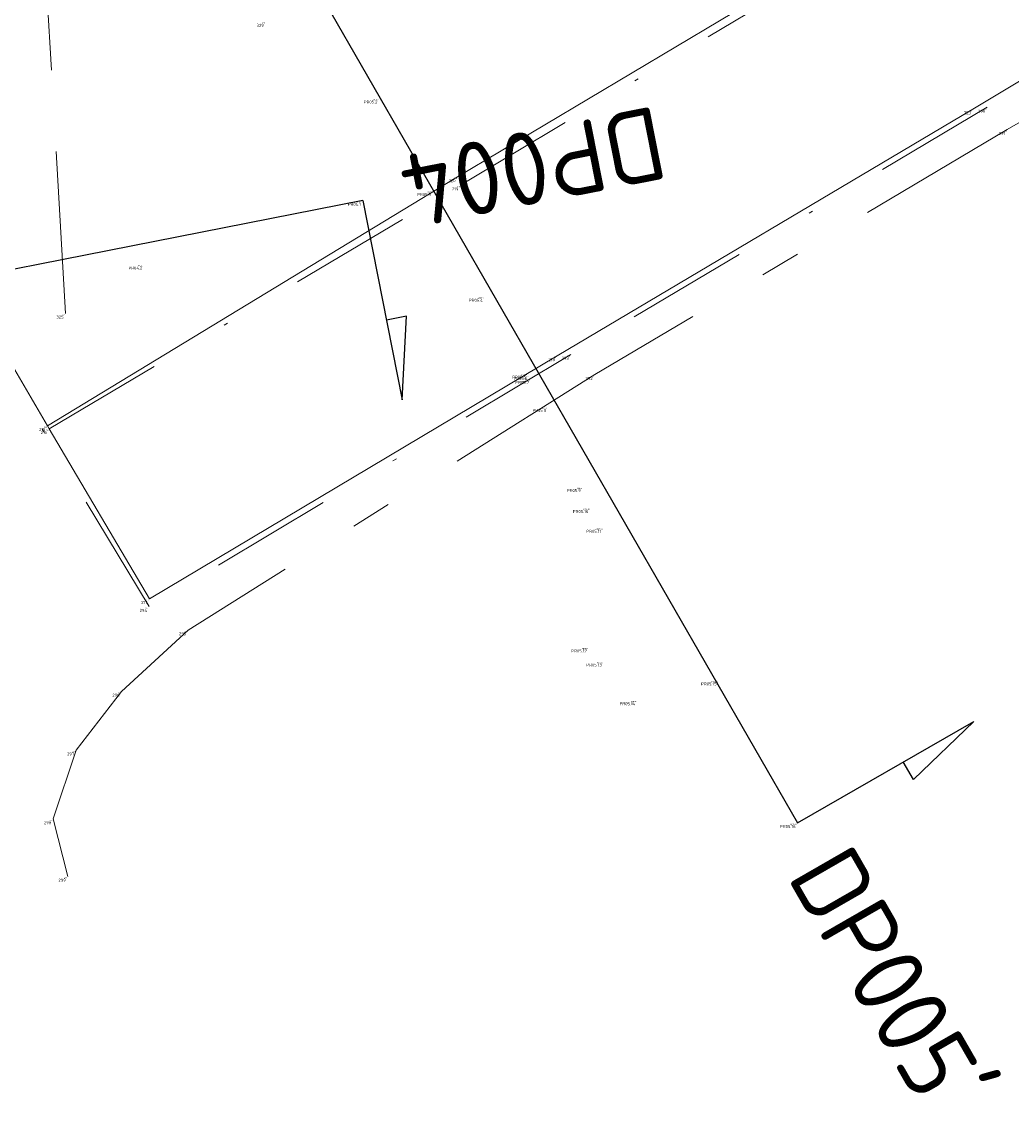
# Model space of a CAD drawing. Header units: metres. Extents: x 127882 to 128093, y 464596 to 464731.
# Tile 2 of 31: x 127903 to 127927, y 464596 to 464623. Entities that reach past the tile are written whole.
import ezdxf
from ezdxf.enums import TextEntityAlignment as Align

# ---------------------------------------------------------------- set-up
doc = ezdxf.new("R2010")
doc.units = ezdxf.units.M
for name, pattern in [('AM-AS', [16, 10, -2, 2, -2]), ('XX-DASHDOT', [10, 3, -2, 0, -2, 3]), ('XX-HART', [13, 4, -2, 1, -2, 4])]:
    doc.linetypes.add(name, pattern=pattern)
for name, color, linetype in [('B-ME-AL-SITUATIEMETING-S @ 1', 7, 'Continuous'), ('B-WE-AL-PROFIELLOCATIE-S', 7, 'Continuous'), ('B-WE-AL-PROFIELLOCATIE-S @ 1', 7, 'Continuous'), ('B-WE-AL-SITUATIEMETING-S @ 1', 7, 'Continuous'), ('X-XX-AL-MEETPUNT_DATA_PUNTNUMMER-T18', 7, 'Continuous')]:
    doc.layers.add(name, color=color, linetype=linetype)
for name, color, linetype, lineweight in [('B-WE-AM-AS_HULPLIJN-G', 130, 'AM-AS', 18), ('B-WE-GW-TALUD_KRUIN-G', 90, 'XX-HART', 18), ('B-WE-VH-KANTOPSLUITING_ACHTERKANTBAND-G', 40, 'XX-DASHDOT', 18), ('B-WE-VH-KANTVERHARDING-G', 40, 'Continuous', 18)]:
    doc.layers.add(name, color=color, linetype=linetype, lineweight=lineweight)
doc.styles.add('NLCS-ISO-ANNOTATIVE-T18', font='NLCS-ISO.ttf', dxfattribs={"height": 1.8})

# ---------------------------------------------------------------- blocks, each defined once
blk = doc.blocks.new('SAL-MEETPUNT_MARKER-SO')
at = {"layer": 'X-XX-AL-MEETPUNT_DATA_PUNTNUMMER-T18', "style": 'NLCS-ISO-ANNOTATIVE-T18'}
blk.add_attdef('PUNTID', text='', height=1.5, dxfattribs=at).set_placement((-1, -2.59), align=Align.RIGHT)
blk = doc.blocks.new('SAL-PROFIEL_LOCATIE_LINKS-SO')
at = {"color": 0, "linetype": 'ByBlock', "lineweight": -2}
blk.add_lwpolyline([(0, 0), (0, 5), (-0.5, 3), (0, 3)], dxfattribs=at)
at = {"color": 0, "linetype": 'ByBlock', "lineweight": -2, "style": 'NLCS-ISO-ANNOTATIVE-T18'}
blk.add_attdef('PROFNUMMER', text='', height=1.8, dxfattribs=at).set_placement((-1, 0), align=Align.MIDDLE_RIGHT)
blk = doc.blocks.new('SAL-PROFIEL_LOCATIE_RECHTS-SO')
at = {"color": 0, "linetype": 'ByBlock', "lineweight": -2}
blk.add_lwpolyline([(0, 0), (0, 5), (0.5, 3), (0, 3)], dxfattribs=at)
at = {"color": 0, "linetype": 'ByBlock', "lineweight": -2, "style": 'NLCS-ISO-ANNOTATIVE-T18'}
blk.add_attdef('PROFNUMMER', text='', height=1.8, dxfattribs=at).set_placement((1, 0), align=Align.MIDDLE_LEFT)

msp = doc.modelspace()

# ---------------------------------------------------------------- linework, layer by layer
at = {"layer": 'B-WE-AL-PROFIELLOCATIE-S'}
for points in [[(127910.36, 464623.557), (127921.997, 464603.343)], [(127911.304, 464618.66), (127894.816, 464615.41)]]:
    msp.add_lwpolyline(points, dxfattribs=at)
at = {"layer": 'B-WE-AM-AS_HULPLIJN-G'}
msp.add_polyline3d([(127899.383, 464694.327, -0.131), (127900.499, 464675.449, -0.198), (127901.669, 464655.69, -0.26), (127902.823, 464635.843, -0.404), (127903.987, 464615.883, -0.592)], dxfattribs=at)
at = {"layer": 'B-WE-GW-TALUD_KRUIN-G'}
msp.add_polyline3d([(127947.184, 464628.884, -0.704), (127946.404, 464629.846, -0.516), (127945.378, 464630.18, -0.435), (127944.314, 464629.908, -0.506), (127942.967, 464629.568, -0.433), (127937.236, 464626.309, -0.569), (127927.156, 464620.406, -0.683), (127917.005, 464614.375, -0.706), (127907.006, 464608.088, -0.696), (127905.366, 464606.578, -0.703), (127904.249, 464605.13, -0.631), (127903.685, 464603.438, -0.705), (127904.041, 464602.021, -0.837)], dxfattribs=at)
at = {"layer": 'B-WE-VH-KANTOPSLUITING_ACHTERKANTBAND-G'}
for points in [[(127964.322, 464648.816, -0.381), (127963.089, 464648.043, -0.356), (127961.943, 464647.264, -0.347), (127962.049, 464646.946, -0.334), (127964.14, 464643.438, -0.332), (127955.474, 464638.25, -0.346), (127946.252, 464632.745, -0.332), (127936.794, 464627.037, -0.328), (127926.664, 464620.956, -0.381), (127916.419, 464614.871, -0.453), (127906.041, 464608.665, -0.47), (127902.099, 464615.219, -0.538), (127901.656, 464619.436, -0.542), (127900.972, 464631.266, -0.402), (127900.354, 464641.731, -0.248), (127899.764, 464651.95, -0.155), (127899.181, 464662.414, -0.143)], [(127903.583, 464613.044, -0.623), (127913.703, 464619.038, -0.637), (127923.39, 464624.842, -0.592), (127933.801, 464631.027, -0.553), (127943.629, 464636.916, -0.533), (127952.704, 464642.3, -0.518), (127961.447, 464647.569, -0.517)]]:
    msp.add_polyline3d(points, dxfattribs=at)
at = {"layer": 'B-WE-VH-KANTVERHARDING-G'}
for points in [[(127899.309, 464662.472, -0.215), (127899.896, 464651.986, -0.257), (127900.491, 464641.61, -0.359), (127901.089, 464631.311, -0.516), (127901.692, 464621.063, -0.624), (127901.867, 464618.473, -0.648), (127902.216, 464615.38, -0.633), (127903.542, 464613.115, -0.619), (127903.583, 464613.044, -0.623), (127906.054, 464608.859, -0.593), (127916.079, 464614.836, -0.576), (127926.31, 464620.912, -0.486), (127936.646, 464627.119, -0.422), (127946.182, 464632.849, -0.435), (127955.295, 464638.3, -0.406), (127963.954, 464643.529, -0.377), (127963.954, 464643.529, -0.377)], [(127903.542, 464613.115, -0.619), (127913.631, 464619.243, -0.647), (127923.296, 464625.011, -0.595), (127933.681, 464631.203, -0.549), (127943.536, 464637.101, -0.52), (127952.586, 464642.473, -0.507), (127961.326, 464647.764, -0.511), (127963.954, 464643.529, -0.377)]]:
    msp.add_polyline3d(points, dxfattribs=at)

# ---------------------------------------------------------------- block references
at = {"layer": 'B-ME-AL-SITUATIEMETING-S @ 1'}
ref = msp.add_blockref('SAL-MEETPUNT_MARKER-SO', (127908.913, 464623.066, -0.707), dxfattribs=dict(at, xscale=0.02, yscale=0.02, zscale=0.02))
ref.add_attrib('PUNTID', '329', dxfattribs={"layer": 'X-XX-AL-MEETPUNT_DATA_PUNTNUMMER-T18', "height": 0.03, "style": 'NLCS-ISO-ANNOTATIVE-T18'}).set_placement((127908.893, 464623.014, -0.707), align=Align.RIGHT)
ref = msp.add_blockref('SAL-MEETPUNT_MARKER-SO', (127911.71, 464621.178, -0.657), dxfattribs=dict(at, xscale=0.02, yscale=0.02, zscale=0.02))
ref.add_attrib('PUNTID', 'PR05.2', dxfattribs={"layer": 'X-XX-AL-MEETPUNT_DATA_PUNTNUMMER-T18', "height": 0.03, "style": 'NLCS-ISO-ANNOTATIVE-T18'}).set_placement((127911.69, 464621.126, -0.657), align=Align.RIGHT)
ref = msp.add_blockref('SAL-MEETPUNT_MARKER-SO', (127926.31, 464620.912, -0.486), dxfattribs=dict(at, xscale=0.02, yscale=0.02, zscale=0.02))
ref.add_attrib('PUNTID', '223', dxfattribs={"layer": 'X-XX-AL-MEETPUNT_DATA_PUNTNUMMER-T18', "height": 0.03, "style": 'NLCS-ISO-ANNOTATIVE-T18'}).set_placement((127926.29, 464620.86, -0.486), align=Align.RIGHT)
ref = msp.add_blockref('SAL-MEETPUNT_MARKER-SO', (127926.664, 464620.956, -0.381), dxfattribs=dict(at, xscale=0.02, yscale=0.02, zscale=0.02))
ref.add_attrib('PUNTID', '290', dxfattribs={"layer": 'X-XX-AL-MEETPUNT_DATA_PUNTNUMMER-T18', "height": 0.03, "style": 'NLCS-ISO-ANNOTATIVE-T18'}).set_placement((127926.644, 464620.905, -0.381), align=Align.RIGHT)
ref = msp.add_blockref('SAL-MEETPUNT_MARKER-SO', (127927.156, 464620.406, -0.683), dxfattribs=dict(at, xscale=0.02, yscale=0.02, zscale=0.02))
ref.add_attrib('PUNTID', '291', dxfattribs={"layer": 'X-XX-AL-MEETPUNT_DATA_PUNTNUMMER-T18', "height": 0.03, "style": 'NLCS-ISO-ANNOTATIVE-T18'}).set_placement((127927.136, 464620.354, -0.683), align=Align.RIGHT)
ref = msp.add_blockref('SAL-MEETPUNT_MARKER-SO', (127913.631, 464619.243, -0.647), dxfattribs=dict(at, xscale=0.02, yscale=0.02, zscale=0.02))
ref.add_attrib('PUNTID', '220', dxfattribs={"layer": 'X-XX-AL-MEETPUNT_DATA_PUNTNUMMER-T18', "height": 0.03, "style": 'NLCS-ISO-ANNOTATIVE-T18'}).set_placement((127913.611, 464619.191, -0.647), align=Align.RIGHT)
ref = msp.add_blockref('SAL-MEETPUNT_MARKER-SO', (127913.027, 464618.898, -0.651), dxfattribs=dict(at, xscale=0.02, yscale=0.02, zscale=0.02))
ref.add_attrib('PUNTID', 'PR05.3', dxfattribs={"layer": 'X-XX-AL-MEETPUNT_DATA_PUNTNUMMER-T18', "height": 0.03, "style": 'NLCS-ISO-ANNOTATIVE-T18'}).set_placement((127913.007, 464618.846, -0.651), align=Align.RIGHT)
ref = msp.add_blockref('SAL-MEETPUNT_MARKER-SO', (127913.703, 464619.038, -0.637), dxfattribs=dict(at, xscale=0.02, yscale=0.02, zscale=0.02))
ref.add_attrib('PUNTID', '219', dxfattribs={"layer": 'X-XX-AL-MEETPUNT_DATA_PUNTNUMMER-T18', "height": 0.03, "style": 'NLCS-ISO-ANNOTATIVE-T18'}).set_placement((127913.683, 464618.986, -0.637), align=Align.RIGHT)
ref = msp.add_blockref('SAL-MEETPUNT_MARKER-SO', (127911.304, 464618.66, -0.637), dxfattribs=dict(at, xscale=0.02, yscale=0.02, zscale=0.02))
ref.add_attrib('PUNTID', 'PR04.1', dxfattribs={"layer": 'X-XX-AL-MEETPUNT_DATA_PUNTNUMMER-T18', "height": 0.03, "style": 'NLCS-ISO-ANNOTATIVE-T18'}).set_placement((127911.284, 464618.609, -0.637), align=Align.RIGHT)
ref = msp.add_blockref('SAL-MEETPUNT_MARKER-SO', (127905.923, 464617.091, -0.601), dxfattribs=dict(at, xscale=0.02, yscale=0.02, zscale=0.02))
ref.add_attrib('PUNTID', 'PR04.2', dxfattribs={"layer": 'X-XX-AL-MEETPUNT_DATA_PUNTNUMMER-T18', "height": 0.03, "style": 'NLCS-ISO-ANNOTATIVE-T18'}).set_placement((127905.903, 464617.04, -0.601), align=Align.RIGHT)
ref = msp.add_blockref('SAL-MEETPUNT_MARKER-SO', (127914.302, 464616.296, -0.588), dxfattribs=dict(at, xscale=0.02, yscale=0.02, zscale=0.02))
ref.add_attrib('PUNTID', 'PR05.4', dxfattribs={"layer": 'X-XX-AL-MEETPUNT_DATA_PUNTNUMMER-T18', "height": 0.03, "style": 'NLCS-ISO-ANNOTATIVE-T18'}).set_placement((127914.282, 464616.245, -0.588), align=Align.RIGHT)
ref = msp.add_blockref('SAL-MEETPUNT_MARKER-SO', (127903.987, 464615.883, -0.592), dxfattribs=dict(at, xscale=0.02, yscale=0.02, zscale=0.02))
ref.add_attrib('PUNTID', '325', dxfattribs={"layer": 'X-XX-AL-MEETPUNT_DATA_PUNTNUMMER-T18', "height": 0.03, "style": 'NLCS-ISO-ANNOTATIVE-T18'}).set_placement((127903.967, 464615.831, -0.592), align=Align.RIGHT)
ref = msp.add_blockref('SAL-MEETPUNT_MARKER-SO', (127916.079, 464614.836, -0.576), dxfattribs=dict(at, xscale=0.02, yscale=0.02, zscale=0.02))
ref.add_attrib('PUNTID', '218', dxfattribs={"layer": 'X-XX-AL-MEETPUNT_DATA_PUNTNUMMER-T18', "height": 0.03, "style": 'NLCS-ISO-ANNOTATIVE-T18'}).set_placement((127916.059, 464614.784, -0.576), align=Align.RIGHT)
ref = msp.add_blockref('SAL-MEETPUNT_MARKER-SO', (127916.419, 464614.871, -0.453), dxfattribs=dict(at, xscale=0.02, yscale=0.02, zscale=0.02))
ref.add_attrib('PUNTID', '293', dxfattribs={"layer": 'X-XX-AL-MEETPUNT_DATA_PUNTNUMMER-T18', "height": 0.03, "style": 'NLCS-ISO-ANNOTATIVE-T18'}).set_placement((127916.399, 464614.819, -0.453), align=Align.RIGHT)
ref = msp.add_blockref('SAL-MEETPUNT_MARKER-SO', (127915.365, 464614.406, -0.543), dxfattribs=dict(at, xscale=0.02, yscale=0.02, zscale=0.02))
ref.add_attrib('PUNTID', 'PR05.5', dxfattribs={"layer": 'X-XX-AL-MEETPUNT_DATA_PUNTNUMMER-T18', "height": 0.03, "style": 'NLCS-ISO-ANNOTATIVE-T18'}).set_placement((127915.345, 464614.355, -0.543), align=Align.RIGHT)
ref = msp.add_blockref('SAL-MEETPUNT_MARKER-SO', (127915.397, 464614.371, -0.448), dxfattribs=dict(at, xscale=0.02, yscale=0.02, zscale=0.02))
ref.add_attrib('PUNTID', 'PR05.6', dxfattribs={"layer": 'X-XX-AL-MEETPUNT_DATA_PUNTNUMMER-T18', "height": 0.03, "style": 'NLCS-ISO-ANNOTATIVE-T18'}).set_placement((127915.377, 464614.319, -0.448), align=Align.RIGHT)
ref = msp.add_blockref('SAL-MEETPUNT_MARKER-SO', (127915.439, 464614.275, -0.456), dxfattribs=dict(at, xscale=0.02, yscale=0.02, zscale=0.02))
ref.add_attrib('PUNTID', 'PR05.7', dxfattribs={"layer": 'X-XX-AL-MEETPUNT_DATA_PUNTNUMMER-T18', "height": 0.03, "style": 'NLCS-ISO-ANNOTATIVE-T18'}).set_placement((127915.419, 464614.223, -0.456), align=Align.RIGHT)
ref = msp.add_blockref('SAL-MEETPUNT_MARKER-SO', (127917.005, 464614.375, -0.706), dxfattribs=dict(at, xscale=0.02, yscale=0.02, zscale=0.02))
ref.add_attrib('PUNTID', '292', dxfattribs={"layer": 'X-XX-AL-MEETPUNT_DATA_PUNTNUMMER-T18', "height": 0.03, "style": 'NLCS-ISO-ANNOTATIVE-T18'}).set_placement((127916.985, 464614.323, -0.706), align=Align.RIGHT)
ref = msp.add_blockref('SAL-MEETPUNT_MARKER-SO', (127915.867, 464613.588, -0.798), dxfattribs=dict(at, xscale=0.02, yscale=0.02, zscale=0.02))
ref.add_attrib('PUNTID', 'PR05.8', dxfattribs={"layer": 'X-XX-AL-MEETPUNT_DATA_PUNTNUMMER-T18', "height": 0.03, "style": 'NLCS-ISO-ANNOTATIVE-T18'}).set_placement((127915.846, 464613.536, -0.798), align=Align.RIGHT)
ref = msp.add_blockref('SAL-MEETPUNT_MARKER-SO', (127903.542, 464613.115, -0.619), dxfattribs=dict(at, xscale=0.02, yscale=0.02, zscale=0.02))
ref.add_attrib('PUNTID', '215', dxfattribs={"layer": 'X-XX-AL-MEETPUNT_DATA_PUNTNUMMER-T18', "height": 0.03, "style": 'NLCS-ISO-ANNOTATIVE-T18'}).set_placement((127903.523, 464613.063, -0.619), align=Align.RIGHT)
ref = msp.add_blockref('SAL-MEETPUNT_MARKER-SO', (127903.583, 464613.044, -0.623), dxfattribs=dict(at, xscale=0.02, yscale=0.02, zscale=0.02))
ref.add_attrib('PUNTID', '216', dxfattribs={"layer": 'X-XX-AL-MEETPUNT_DATA_PUNTNUMMER-T18', "height": 0.03, "style": 'NLCS-ISO-ANNOTATIVE-T18'}).set_placement((127903.563, 464612.992, -0.623), align=Align.RIGHT)
ref = msp.add_blockref('SAL-MEETPUNT_MARKER-SO', (127916.713, 464611.614, -1.837), dxfattribs=dict(at, xscale=0.02, yscale=0.02, zscale=0.02))
ref.add_attrib('PUNTID', 'PR05.9', dxfattribs={"layer": 'X-XX-AL-MEETPUNT_DATA_PUNTNUMMER-T18', "height": 0.03, "style": 'NLCS-ISO-ANNOTATIVE-T18'}).set_placement((127916.693, 464611.562, -1.837), align=Align.RIGHT)
ref = msp.add_blockref('SAL-MEETPUNT_MARKER-SO', (127916.895, 464611.097, -2.753), dxfattribs=dict(at, xscale=0.02, yscale=0.02, zscale=0.02))
ref.add_attrib('PUNTID', 'PR05.10', dxfattribs={"layer": 'X-XX-AL-MEETPUNT_DATA_PUNTNUMMER-T18', "height": 0.03, "style": 'NLCS-ISO-ANNOTATIVE-T18'}).set_placement((127916.875, 464611.046, -2.753), align=Align.RIGHT)
ref = msp.add_blockref('SAL-MEETPUNT_MARKER-SO', (127917.215, 464610.61, -2.852), dxfattribs=dict(at, xscale=0.02, yscale=0.02, zscale=0.02))
ref.add_attrib('PUNTID', 'PR05.11', dxfattribs={"layer": 'X-XX-AL-MEETPUNT_DATA_PUNTNUMMER-T18', "height": 0.03, "style": 'NLCS-ISO-ANNOTATIVE-T18'}).set_placement((127917.194, 464610.558, -2.852), align=Align.RIGHT)
ref = msp.add_blockref('SAL-MEETPUNT_MARKER-SO', (127906.054, 464608.859, -0.593), dxfattribs=dict(at, xscale=0.02, yscale=0.02, zscale=0.02))
ref.add_attrib('PUNTID', '217', dxfattribs={"layer": 'X-XX-AL-MEETPUNT_DATA_PUNTNUMMER-T18', "height": 0.03, "style": 'NLCS-ISO-ANNOTATIVE-T18'}).set_placement((127906.034, 464608.807, -0.593), align=Align.RIGHT)
ref = msp.add_blockref('SAL-MEETPUNT_MARKER-SO', (127906.041, 464608.665, -0.47), dxfattribs=dict(at, xscale=0.02, yscale=0.02, zscale=0.02))
ref.add_attrib('PUNTID', '294', dxfattribs={"layer": 'X-XX-AL-MEETPUNT_DATA_PUNTNUMMER-T18', "height": 0.03, "style": 'NLCS-ISO-ANNOTATIVE-T18'}).set_placement((127906.021, 464608.613, -0.47), align=Align.RIGHT)
ref = msp.add_blockref('SAL-MEETPUNT_MARKER-SO', (127907.006, 464608.088, -0.696), dxfattribs=dict(at, xscale=0.02, yscale=0.02, zscale=0.02))
ref.add_attrib('PUNTID', '295', dxfattribs={"layer": 'X-XX-AL-MEETPUNT_DATA_PUNTNUMMER-T18', "height": 0.03, "style": 'NLCS-ISO-ANNOTATIVE-T18'}).set_placement((127906.986, 464608.037, -0.696), align=Align.RIGHT)
ref = msp.add_blockref('SAL-MEETPUNT_MARKER-SO', (127916.86, 464607.665, -2.999), dxfattribs=dict(at, xscale=0.02, yscale=0.02, zscale=0.02))
ref.add_attrib('PUNTID', 'PR05.12', dxfattribs={"layer": 'X-XX-AL-MEETPUNT_DATA_PUNTNUMMER-T18', "height": 0.03, "style": 'NLCS-ISO-ANNOTATIVE-T18'}).set_placement((127916.84, 464607.613, -2.999), align=Align.RIGHT)
ref = msp.add_blockref('SAL-MEETPUNT_MARKER-SO', (127917.232, 464607.318, -1.907), dxfattribs=dict(at, xscale=0.02, yscale=0.02, zscale=0.02))
ref.add_attrib('PUNTID', 'PR05.13', dxfattribs={"layer": 'X-XX-AL-MEETPUNT_DATA_PUNTNUMMER-T18', "height": 0.03, "style": 'NLCS-ISO-ANNOTATIVE-T18'}).set_placement((127917.212, 464607.266, -1.907), align=Align.RIGHT)
ref = msp.add_blockref('SAL-MEETPUNT_MARKER-SO', (127920.056, 464606.854, -1.119), dxfattribs=dict(at, xscale=0.02, yscale=0.02, zscale=0.02))
ref.add_attrib('PUNTID', 'PR05.15', dxfattribs={"layer": 'X-XX-AL-MEETPUNT_DATA_PUNTNUMMER-T18', "height": 0.03, "style": 'NLCS-ISO-ANNOTATIVE-T18'}).set_placement((127920.036, 464606.802, -1.119), align=Align.RIGHT)
ref = msp.add_blockref('SAL-MEETPUNT_MARKER-SO', (127905.366, 464606.578, -0.703), dxfattribs=dict(at, xscale=0.02, yscale=0.02, zscale=0.02))
ref.add_attrib('PUNTID', '296', dxfattribs={"layer": 'X-XX-AL-MEETPUNT_DATA_PUNTNUMMER-T18', "height": 0.03, "style": 'NLCS-ISO-ANNOTATIVE-T18'}).set_placement((127905.346, 464606.526, -0.703), align=Align.RIGHT)
ref = msp.add_blockref('SAL-MEETPUNT_MARKER-SO', (127918.052, 464606.365, -1.226), dxfattribs=dict(at, xscale=0.02, yscale=0.02, zscale=0.02))
ref.add_attrib('PUNTID', 'PR05.14', dxfattribs={"layer": 'X-XX-AL-MEETPUNT_DATA_PUNTNUMMER-T18', "height": 0.03, "style": 'NLCS-ISO-ANNOTATIVE-T18'}).set_placement((127918.032, 464606.313, -1.226), align=Align.RIGHT)
ref = msp.add_blockref('SAL-MEETPUNT_MARKER-SO', (127904.249, 464605.13, -0.631), dxfattribs=dict(at, xscale=0.02, yscale=0.02, zscale=0.02))
ref.add_attrib('PUNTID', '297', dxfattribs={"layer": 'X-XX-AL-MEETPUNT_DATA_PUNTNUMMER-T18', "height": 0.03, "style": 'NLCS-ISO-ANNOTATIVE-T18'}).set_placement((127904.229, 464605.078, -0.631), align=Align.RIGHT)
ref = msp.add_blockref('SAL-MEETPUNT_MARKER-SO', (127903.685, 464603.438, -0.705), dxfattribs=dict(at, xscale=0.02, yscale=0.02, zscale=0.02))
ref.add_attrib('PUNTID', '298', dxfattribs={"layer": 'X-XX-AL-MEETPUNT_DATA_PUNTNUMMER-T18', "height": 0.03, "style": 'NLCS-ISO-ANNOTATIVE-T18'}).set_placement((127903.665, 464603.386, -0.705), align=Align.RIGHT)
ref = msp.add_blockref('SAL-MEETPUNT_MARKER-SO', (127921.997, 464603.343, -0.866), dxfattribs=dict(at, xscale=0.02, yscale=0.02, zscale=0.02))
ref.add_attrib('PUNTID', 'PR05.16', dxfattribs={"layer": 'X-XX-AL-MEETPUNT_DATA_PUNTNUMMER-T18', "height": 0.03, "style": 'NLCS-ISO-ANNOTATIVE-T18'}).set_placement((127921.977, 464603.291, -0.866), align=Align.RIGHT)
ref = msp.add_blockref('SAL-MEETPUNT_MARKER-SO', (127904.041, 464602.021, -0.837), dxfattribs=dict(at, xscale=0.02, yscale=0.02, zscale=0.02))
ref.add_attrib('PUNTID', '299', dxfattribs={"layer": 'X-XX-AL-MEETPUNT_DATA_PUNTNUMMER-T18', "height": 0.03, "style": 'NLCS-ISO-ANNOTATIVE-T18'}).set_placement((127904.021, 464601.97, -0.837), align=Align.RIGHT)
at = {"layer": 'B-WE-AL-PROFIELLOCATIE-S @ 1'}
for name, p, rotation, values in [('SAL-PROFIEL_LOCATIE_LINKS-SO', (127911.304, 464618.66), 191.1509943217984, {'PROFNUMMER': 'DP004'}), ('SAL-PROFIEL_LOCATIE_RECHTS-SO', (127921.997, 464603.343), 299.9297377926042, {'PROFNUMMER': "DP005'"})]:
    msp.add_blockref(name, p, dxfattribs=dict(at, rotation=rotation)).add_auto_attribs(values)
at = {"layer": 'B-WE-AL-SITUATIEMETING-S @ 1'}
ref = msp.add_blockref('SAL-MEETPUNT_MARKER-SO', (127908.913, 464623.066, -0.707), dxfattribs=dict(at, xscale=0.05, yscale=0.05, zscale=0.05))
ref.add_attrib('PUNTID', '329', dxfattribs={"layer": 'X-XX-AL-MEETPUNT_DATA_PUNTNUMMER-T18', "height": 0.075, "style": 'NLCS-ISO-ANNOTATIVE-T18'}).set_placement((127908.863, 464622.936, -0.707), align=Align.RIGHT)
ref = msp.add_blockref('SAL-MEETPUNT_MARKER-SO', (127911.71, 464621.178, -0.657), dxfattribs=dict(at, xscale=0.05, yscale=0.05, zscale=0.05))
ref.add_attrib('PUNTID', 'PR05.2', dxfattribs={"layer": 'X-XX-AL-MEETPUNT_DATA_PUNTNUMMER-T18', "height": 0.075, "style": 'NLCS-ISO-ANNOTATIVE-T18'}).set_placement((127911.66, 464621.049, -0.657), align=Align.RIGHT)
ref = msp.add_blockref('SAL-MEETPUNT_MARKER-SO', (127926.31, 464620.912, -0.486), dxfattribs=dict(at, xscale=0.05, yscale=0.05, zscale=0.05))
ref.add_attrib('PUNTID', '223', dxfattribs={"layer": 'X-XX-AL-MEETPUNT_DATA_PUNTNUMMER-T18', "height": 0.075, "style": 'NLCS-ISO-ANNOTATIVE-T18'}).set_placement((127926.26, 464620.782, -0.486), align=Align.RIGHT)
ref = msp.add_blockref('SAL-MEETPUNT_MARKER-SO', (127926.664, 464620.956, -0.381), dxfattribs=dict(at, xscale=0.05, yscale=0.05, zscale=0.05))
ref.add_attrib('PUNTID', '290', dxfattribs={"layer": 'X-XX-AL-MEETPUNT_DATA_PUNTNUMMER-T18', "height": 0.075, "style": 'NLCS-ISO-ANNOTATIVE-T18'}).set_placement((127926.614, 464620.827, -0.381), align=Align.RIGHT)
ref = msp.add_blockref('SAL-MEETPUNT_MARKER-SO', (127927.156, 464620.406, -0.683), dxfattribs=dict(at, xscale=0.05, yscale=0.05, zscale=0.05))
ref.add_attrib('PUNTID', '291', dxfattribs={"layer": 'X-XX-AL-MEETPUNT_DATA_PUNTNUMMER-T18', "height": 0.075, "style": 'NLCS-ISO-ANNOTATIVE-T18'}).set_placement((127927.106, 464620.276, -0.683), align=Align.RIGHT)
ref = msp.add_blockref('SAL-MEETPUNT_MARKER-SO', (127913.631, 464619.243, -0.647), dxfattribs=dict(at, xscale=0.05, yscale=0.05, zscale=0.05))
ref.add_attrib('PUNTID', '220', dxfattribs={"layer": 'X-XX-AL-MEETPUNT_DATA_PUNTNUMMER-T18', "height": 0.075, "style": 'NLCS-ISO-ANNOTATIVE-T18'}).set_placement((127913.581, 464619.113, -0.647), align=Align.RIGHT)
ref = msp.add_blockref('SAL-MEETPUNT_MARKER-SO', (127913.027, 464618.898, -0.651), dxfattribs=dict(at, xscale=0.05, yscale=0.05, zscale=0.05))
ref.add_attrib('PUNTID', 'PR05.3', dxfattribs={"layer": 'X-XX-AL-MEETPUNT_DATA_PUNTNUMMER-T18', "height": 0.075, "style": 'NLCS-ISO-ANNOTATIVE-T18'}).set_placement((127912.977, 464618.769, -0.651), align=Align.RIGHT)
ref = msp.add_blockref('SAL-MEETPUNT_MARKER-SO', (127913.703, 464619.038, -0.637), dxfattribs=dict(at, xscale=0.05, yscale=0.05, zscale=0.05))
ref.add_attrib('PUNTID', '219', dxfattribs={"layer": 'X-XX-AL-MEETPUNT_DATA_PUNTNUMMER-T18', "height": 0.075, "style": 'NLCS-ISO-ANNOTATIVE-T18'}).set_placement((127913.653, 464618.908, -0.637), align=Align.RIGHT)
ref = msp.add_blockref('SAL-MEETPUNT_MARKER-SO', (127911.304, 464618.66, -0.637), dxfattribs=dict(at, xscale=0.05, yscale=0.05, zscale=0.05))
ref.add_attrib('PUNTID', 'PR04.1', dxfattribs={"layer": 'X-XX-AL-MEETPUNT_DATA_PUNTNUMMER-T18', "height": 0.075, "style": 'NLCS-ISO-ANNOTATIVE-T18'}).set_placement((127911.254, 464618.531, -0.637), align=Align.RIGHT)
ref = msp.add_blockref('SAL-MEETPUNT_MARKER-SO', (127905.923, 464617.091, -0.601), dxfattribs=dict(at, xscale=0.05, yscale=0.05, zscale=0.05))
ref.add_attrib('PUNTID', 'PR04.2', dxfattribs={"layer": 'X-XX-AL-MEETPUNT_DATA_PUNTNUMMER-T18', "height": 0.075, "style": 'NLCS-ISO-ANNOTATIVE-T18'}).set_placement((127905.873, 464616.962, -0.601), align=Align.RIGHT)
ref = msp.add_blockref('SAL-MEETPUNT_MARKER-SO', (127914.302, 464616.296, -0.588), dxfattribs=dict(at, xscale=0.05, yscale=0.05, zscale=0.05))
ref.add_attrib('PUNTID', 'PR05.4', dxfattribs={"layer": 'X-XX-AL-MEETPUNT_DATA_PUNTNUMMER-T18', "height": 0.075, "style": 'NLCS-ISO-ANNOTATIVE-T18'}).set_placement((127914.252, 464616.167, -0.588), align=Align.RIGHT)
ref = msp.add_blockref('SAL-MEETPUNT_MARKER-SO', (127903.987, 464615.883, -0.592), dxfattribs=dict(at, xscale=0.05, yscale=0.05, zscale=0.05))
ref.add_attrib('PUNTID', '325', dxfattribs={"layer": 'X-XX-AL-MEETPUNT_DATA_PUNTNUMMER-T18', "height": 0.075, "style": 'NLCS-ISO-ANNOTATIVE-T18'}).set_placement((127903.937, 464615.754, -0.592), align=Align.RIGHT)
ref = msp.add_blockref('SAL-MEETPUNT_MARKER-SO', (127916.079, 464614.836, -0.576), dxfattribs=dict(at, xscale=0.05, yscale=0.05, zscale=0.05))
ref.add_attrib('PUNTID', '218', dxfattribs={"layer": 'X-XX-AL-MEETPUNT_DATA_PUNTNUMMER-T18', "height": 0.075, "style": 'NLCS-ISO-ANNOTATIVE-T18'}).set_placement((127916.029, 464614.706, -0.576), align=Align.RIGHT)
ref = msp.add_blockref('SAL-MEETPUNT_MARKER-SO', (127916.419, 464614.871, -0.453), dxfattribs=dict(at, xscale=0.05, yscale=0.05, zscale=0.05))
ref.add_attrib('PUNTID', '293', dxfattribs={"layer": 'X-XX-AL-MEETPUNT_DATA_PUNTNUMMER-T18', "height": 0.075, "style": 'NLCS-ISO-ANNOTATIVE-T18'}).set_placement((127916.369, 464614.741, -0.453), align=Align.RIGHT)
ref = msp.add_blockref('SAL-MEETPUNT_MARKER-SO', (127915.365, 464614.406, -0.543), dxfattribs=dict(at, xscale=0.05, yscale=0.05, zscale=0.05))
ref.add_attrib('PUNTID', 'PR05.5', dxfattribs={"layer": 'X-XX-AL-MEETPUNT_DATA_PUNTNUMMER-T18', "height": 0.075, "style": 'NLCS-ISO-ANNOTATIVE-T18'}).set_placement((127915.315, 464614.277, -0.543), align=Align.RIGHT)
ref = msp.add_blockref('SAL-MEETPUNT_MARKER-SO', (127915.397, 464614.371, -0.448), dxfattribs=dict(at, xscale=0.05, yscale=0.05, zscale=0.05))
ref.add_attrib('PUNTID', 'PR05.6', dxfattribs={"layer": 'X-XX-AL-MEETPUNT_DATA_PUNTNUMMER-T18', "height": 0.075, "style": 'NLCS-ISO-ANNOTATIVE-T18'}).set_placement((127915.347, 464614.242, -0.448), align=Align.RIGHT)
ref = msp.add_blockref('SAL-MEETPUNT_MARKER-SO', (127915.439, 464614.275, -0.456), dxfattribs=dict(at, xscale=0.05, yscale=0.05, zscale=0.05))
ref.add_attrib('PUNTID', 'PR05.7', dxfattribs={"layer": 'X-XX-AL-MEETPUNT_DATA_PUNTNUMMER-T18', "height": 0.075, "style": 'NLCS-ISO-ANNOTATIVE-T18'}).set_placement((127915.389, 464614.145, -0.456), align=Align.RIGHT)
ref = msp.add_blockref('SAL-MEETPUNT_MARKER-SO', (127917.005, 464614.375, -0.706), dxfattribs=dict(at, xscale=0.05, yscale=0.05, zscale=0.05))
ref.add_attrib('PUNTID', '292', dxfattribs={"layer": 'X-XX-AL-MEETPUNT_DATA_PUNTNUMMER-T18', "height": 0.075, "style": 'NLCS-ISO-ANNOTATIVE-T18'}).set_placement((127916.955, 464614.245, -0.706), align=Align.RIGHT)
ref = msp.add_blockref('SAL-MEETPUNT_MARKER-SO', (127915.867, 464613.588, -0.798), dxfattribs=dict(at, xscale=0.05, yscale=0.05, zscale=0.05))
ref.add_attrib('PUNTID', 'PR05.8', dxfattribs={"layer": 'X-XX-AL-MEETPUNT_DATA_PUNTNUMMER-T18', "height": 0.075, "style": 'NLCS-ISO-ANNOTATIVE-T18'}).set_placement((127915.817, 464613.458, -0.798), align=Align.RIGHT)
ref = msp.add_blockref('SAL-MEETPUNT_MARKER-SO', (127903.542, 464613.115, -0.619), dxfattribs=dict(at, xscale=0.05, yscale=0.05, zscale=0.05))
ref.add_attrib('PUNTID', '215', dxfattribs={"layer": 'X-XX-AL-MEETPUNT_DATA_PUNTNUMMER-T18', "height": 0.075, "style": 'NLCS-ISO-ANNOTATIVE-T18'}).set_placement((127903.492, 464612.986, -0.619), align=Align.RIGHT)
ref = msp.add_blockref('SAL-MEETPUNT_MARKER-SO', (127903.583, 464613.044, -0.623), dxfattribs=dict(at, xscale=0.05, yscale=0.05, zscale=0.05))
ref.add_attrib('PUNTID', '216', dxfattribs={"layer": 'X-XX-AL-MEETPUNT_DATA_PUNTNUMMER-T18', "height": 0.075, "style": 'NLCS-ISO-ANNOTATIVE-T18'}).set_placement((127903.533, 464612.914, -0.623), align=Align.RIGHT)
ref = msp.add_blockref('SAL-MEETPUNT_MARKER-SO', (127916.713, 464611.614, -1.837), dxfattribs=dict(at, xscale=0.05, yscale=0.05, zscale=0.05))
ref.add_attrib('PUNTID', 'PR05.9', dxfattribs={"layer": 'X-XX-AL-MEETPUNT_DATA_PUNTNUMMER-T18', "height": 0.075, "style": 'NLCS-ISO-ANNOTATIVE-T18'}).set_placement((127916.663, 464611.484, -1.837), align=Align.RIGHT)
ref = msp.add_blockref('SAL-MEETPUNT_MARKER-SO', (127916.895, 464611.097, -2.753), dxfattribs=dict(at, xscale=0.05, yscale=0.05, zscale=0.05))
ref.add_attrib('PUNTID', 'PR05.10', dxfattribs={"layer": 'X-XX-AL-MEETPUNT_DATA_PUNTNUMMER-T18', "height": 0.075, "style": 'NLCS-ISO-ANNOTATIVE-T18'}).set_placement((127916.845, 464610.968, -2.753), align=Align.RIGHT)
ref = msp.add_blockref('SAL-MEETPUNT_MARKER-SO', (127917.215, 464610.61, -2.852), dxfattribs=dict(at, xscale=0.05, yscale=0.05, zscale=0.05))
ref.add_attrib('PUNTID', 'PR05.11', dxfattribs={"layer": 'X-XX-AL-MEETPUNT_DATA_PUNTNUMMER-T18', "height": 0.075, "style": 'NLCS-ISO-ANNOTATIVE-T18'}).set_placement((127917.164, 464610.48, -2.852), align=Align.RIGHT)
ref = msp.add_blockref('SAL-MEETPUNT_MARKER-SO', (127906.054, 464608.859, -0.593), dxfattribs=dict(at, xscale=0.05, yscale=0.05, zscale=0.05))
ref.add_attrib('PUNTID', '217', dxfattribs={"layer": 'X-XX-AL-MEETPUNT_DATA_PUNTNUMMER-T18', "height": 0.075, "style": 'NLCS-ISO-ANNOTATIVE-T18'}).set_placement((127906.004, 464608.729, -0.593), align=Align.RIGHT)
ref = msp.add_blockref('SAL-MEETPUNT_MARKER-SO', (127906.041, 464608.665, -0.47), dxfattribs=dict(at, xscale=0.05, yscale=0.05, zscale=0.05))
ref.add_attrib('PUNTID', '294', dxfattribs={"layer": 'X-XX-AL-MEETPUNT_DATA_PUNTNUMMER-T18', "height": 0.075, "style": 'NLCS-ISO-ANNOTATIVE-T18'}).set_placement((127905.991, 464608.535, -0.47), align=Align.RIGHT)
ref = msp.add_blockref('SAL-MEETPUNT_MARKER-SO', (127907.006, 464608.088, -0.696), dxfattribs=dict(at, xscale=0.05, yscale=0.05, zscale=0.05))
ref.add_attrib('PUNTID', '295', dxfattribs={"layer": 'X-XX-AL-MEETPUNT_DATA_PUNTNUMMER-T18', "height": 0.075, "style": 'NLCS-ISO-ANNOTATIVE-T18'}).set_placement((127906.956, 464607.959, -0.696), align=Align.RIGHT)
ref = msp.add_blockref('SAL-MEETPUNT_MARKER-SO', (127916.86, 464607.665, -2.999), dxfattribs=dict(at, xscale=0.05, yscale=0.05, zscale=0.05))
ref.add_attrib('PUNTID', 'PR05.12', dxfattribs={"layer": 'X-XX-AL-MEETPUNT_DATA_PUNTNUMMER-T18', "height": 0.075, "style": 'NLCS-ISO-ANNOTATIVE-T18'}).set_placement((127916.81, 464607.535, -2.999), align=Align.RIGHT)
ref = msp.add_blockref('SAL-MEETPUNT_MARKER-SO', (127917.232, 464607.318, -1.907), dxfattribs=dict(at, xscale=0.05, yscale=0.05, zscale=0.05))
ref.add_attrib('PUNTID', 'PR05.13', dxfattribs={"layer": 'X-XX-AL-MEETPUNT_DATA_PUNTNUMMER-T18', "height": 0.075, "style": 'NLCS-ISO-ANNOTATIVE-T18'}).set_placement((127917.182, 464607.189, -1.907), align=Align.RIGHT)
ref = msp.add_blockref('SAL-MEETPUNT_MARKER-SO', (127920.056, 464606.854, -1.119), dxfattribs=dict(at, xscale=0.05, yscale=0.05, zscale=0.05))
ref.add_attrib('PUNTID', 'PR05.15', dxfattribs={"layer": 'X-XX-AL-MEETPUNT_DATA_PUNTNUMMER-T18', "height": 0.075, "style": 'NLCS-ISO-ANNOTATIVE-T18'}).set_placement((127920.006, 464606.724, -1.119), align=Align.RIGHT)
ref = msp.add_blockref('SAL-MEETPUNT_MARKER-SO', (127905.366, 464606.578, -0.703), dxfattribs=dict(at, xscale=0.05, yscale=0.05, zscale=0.05))
ref.add_attrib('PUNTID', '296', dxfattribs={"layer": 'X-XX-AL-MEETPUNT_DATA_PUNTNUMMER-T18', "height": 0.075, "style": 'NLCS-ISO-ANNOTATIVE-T18'}).set_placement((127905.316, 464606.448, -0.703), align=Align.RIGHT)
ref = msp.add_blockref('SAL-MEETPUNT_MARKER-SO', (127918.052, 464606.365, -1.226), dxfattribs=dict(at, xscale=0.05, yscale=0.05, zscale=0.05))
ref.add_attrib('PUNTID', 'PR05.14', dxfattribs={"layer": 'X-XX-AL-MEETPUNT_DATA_PUNTNUMMER-T18', "height": 0.075, "style": 'NLCS-ISO-ANNOTATIVE-T18'}).set_placement((127918.002, 464606.236, -1.226), align=Align.RIGHT)
ref = msp.add_blockref('SAL-MEETPUNT_MARKER-SO', (127904.249, 464605.13, -0.631), dxfattribs=dict(at, xscale=0.05, yscale=0.05, zscale=0.05))
ref.add_attrib('PUNTID', '297', dxfattribs={"layer": 'X-XX-AL-MEETPUNT_DATA_PUNTNUMMER-T18', "height": 0.075, "style": 'NLCS-ISO-ANNOTATIVE-T18'}).set_placement((127904.199, 464605.001, -0.631), align=Align.RIGHT)
ref = msp.add_blockref('SAL-MEETPUNT_MARKER-SO', (127903.685, 464603.438, -0.705), dxfattribs=dict(at, xscale=0.05, yscale=0.05, zscale=0.05))
ref.add_attrib('PUNTID', '298', dxfattribs={"layer": 'X-XX-AL-MEETPUNT_DATA_PUNTNUMMER-T18', "height": 0.075, "style": 'NLCS-ISO-ANNOTATIVE-T18'}).set_placement((127903.635, 464603.308, -0.705), align=Align.RIGHT)
ref = msp.add_blockref('SAL-MEETPUNT_MARKER-SO', (127921.997, 464603.343, -0.866), dxfattribs=dict(at, xscale=0.05, yscale=0.05, zscale=0.05))
ref.add_attrib('PUNTID', 'PR05.16', dxfattribs={"layer": 'X-XX-AL-MEETPUNT_DATA_PUNTNUMMER-T18', "height": 0.075, "style": 'NLCS-ISO-ANNOTATIVE-T18'}).set_placement((127921.947, 464603.213, -0.866), align=Align.RIGHT)
ref = msp.add_blockref('SAL-MEETPUNT_MARKER-SO', (127904.041, 464602.021, -0.837), dxfattribs=dict(at, xscale=0.05, yscale=0.05, zscale=0.05))
ref.add_attrib('PUNTID', '299', dxfattribs={"layer": 'X-XX-AL-MEETPUNT_DATA_PUNTNUMMER-T18', "height": 0.075, "style": 'NLCS-ISO-ANNOTATIVE-T18'}).set_placement((127903.991, 464601.892, -0.837), align=Align.RIGHT)

doc.saveas('drawing.dxf')
